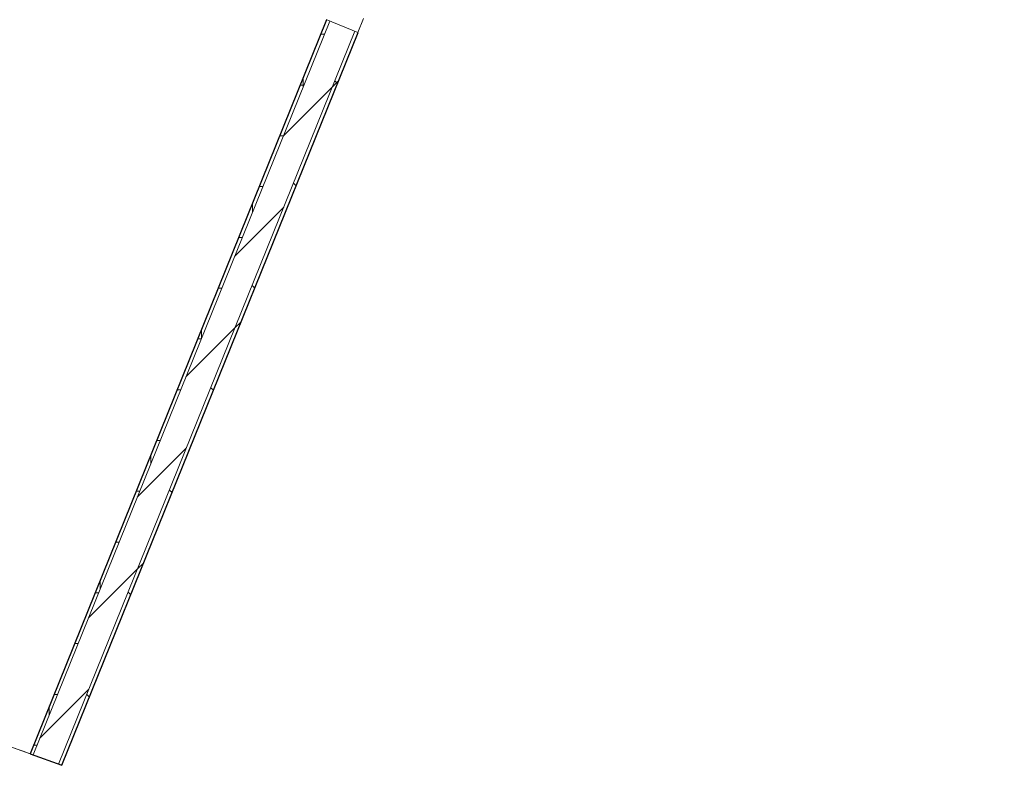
# Model space of a CAD drawing. Header units: millimetres. Extents: x 1512 to 2105, y 794 to 1149.
# Tile 123 of 256: x 1672.4 to 1675.31, y 1069.35 to 1071.55. Entities that reach past the tile are written whole.
import ezdxf

# ---------------------------------------------------------------- set-up
doc = ezdxf.new("R2010")
doc.units = ezdxf.units.MM
for name, color, linetype, lineweight in [('A-DOOR', 31, 'Continuous', 9), ('A-WALL', 113, 'Continuous', 9), ('A-WALL-PATT', 111, 'Continuous', 25)]:
    doc.layers.add(name, color=color, linetype=linetype, lineweight=lineweight)

# ---------------------------------------------------------------- blocks, each defined once
blk = doc.blocks.new('5-panel_Bi-fold_external_door_10806 - Type 1-225860-همکف')
at = {"layer": 'A-DOOR'}
for p, q in [((-2.375, 0.0516), (-2.375, -0.05)), ((-2.375, -0.05), (-2.331, -0.05))]:
    blk.add_line(p, q, dxfattribs=at)

msp = doc.modelspace()

# ---------------------------------------------------------------- hatches: boundary and pattern name
at = {"layer": 'A-WALL-PATT', "lineweight": 9}
h = msp.add_hatch(dxfattribs=at)
h.set_pattern_fill('FP_3', color=256, style=0, pattern_type=2)
h.set_pattern_definition([(0, (1794.89136, 1082.60845), (0, 0.15), []), (90, (1794.89136, 1082.60845), (-0.15, 9e-18), [])])
h.paths.add_polyline_path([(1672.4439, 1069.3798), (1673.3197, 1071.5476), (1673.3104, 1071.5513), (1672.4345, 1069.3832)], flags=0)
h.paths.add_polyline_path([(1675.1927, 1076.1835), (1677.5865, 1082.1082), (1677.5772, 1082.1119), (1675.1835, 1076.1872)], flags=0)
h = msp.add_hatch(dxfattribs=at)
h.set_pattern_fill('FP_4', color=256, style=0, pattern_type=2)
h.set_pattern_definition([(45, (1794.89136, 1082.60845), (-0.10606602, 0.10606602), [])])
h.paths.add_polyline_path([(1672.5191, 1069.3524), (1673.3939, 1071.5176), (1673.3197, 1071.5476), (1672.4439, 1069.3798)], flags=0)
h.paths.add_polyline_path([(1675.2669, 1076.1535), (1677.6307, 1082.0041), (1677.5565, 1082.034), (1675.1927, 1076.1835), (1675.2194, 1076.1727)], flags=0)
h = msp.add_hatch(dxfattribs=at)
h.set_pattern_fill('FP_2', color=256, style=0, pattern_type=2)
h.set_pattern_definition([(45, (1794.89136, 1082.60845), (-0.212132, 0.212132), []), (135, (1794.89136, 1082.60845), (-0.212132, -0.212132), [])])
h.paths.add_polyline_path([(1672.5285, 1069.349), (1673.4032, 1071.5139), (1673.3939, 1071.5176), (1672.5191, 1069.3524)], flags=0)
h.paths.add_polyline_path([(1675.2762, 1076.1498), (1677.6362, 1081.991), (1677.6269, 1081.9948), (1675.2669, 1076.1535)], flags=0)

# ---------------------------------------------------------------- linework, layer by layer
at = {"layer": 'A-WALL', "lineweight": 25}
for p, q in [((1673.3104, 1071.5513), (1672.4345, 1069.3832)), ((1672.5285, 1069.349), (1673.4032, 1071.5139)), ((1672.4345, 1069.3832), (1672.5285, 1069.349))]:
    msp.add_line(p, q, dxfattribs=at)
at = {"layer": 'A-WALL'}
for p, q in [((1673.3197, 1071.5476), (1672.4439, 1069.3798)), ((1673.3939, 1071.5176), (1672.5191, 1069.3524))]:
    msp.add_line(p, q, dxfattribs=at)
for points, knots in [([(1670.779, 1069.9857), (1671.1128, 1069.8642), (1671.6651, 1069.6632), (1672.2157, 1069.4628), (1672.4345, 1069.3832)], [0, 0, 0, 0, 0.0869565, 0.1444918, 0.1444918, 0.1444918, 0.1444918]), ([(1672.4345, 1069.3832), (1672.1768, 1069.477), (1671.6262, 1069.6774), (1671.0732, 1069.8787), (1670.779, 1069.9857)], [0.0583299, 0.0583299, 0.0583299, 0.0583299, 0.5, 1, 1, 1, 1])]:
    msp.add_open_spline(points, degree=3, knots=knots, dxfattribs=at)

# ---------------------------------------------------------------- block references
at = {"layer": 'A-DOOR', "rotation": 67.99999999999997}
msp.add_blockref('5-panel_Bi-fold_external_door_10806 - Type 1-225860-همکف', (1674.2465, 1073.7347), dxfattribs=at)

doc.saveas('drawing.dxf')
